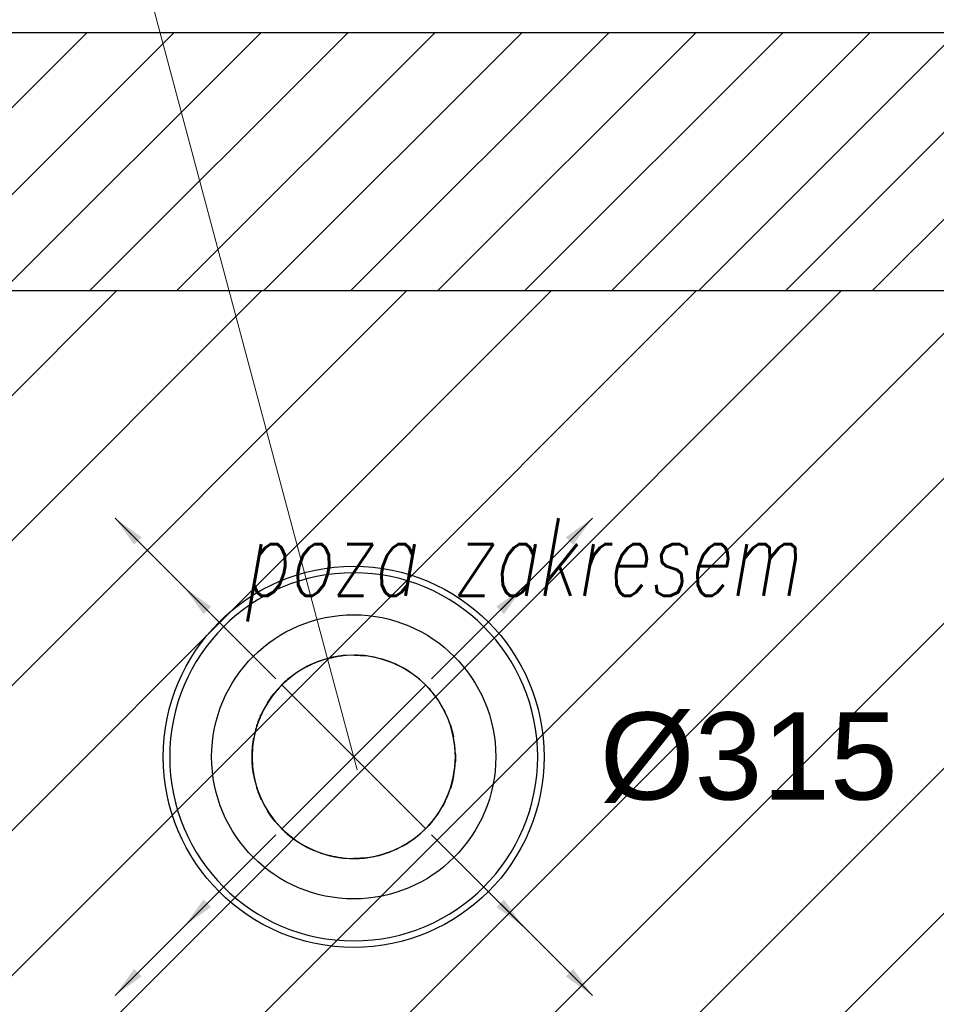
# Model space of a CAD drawing. Header units: millimetres. Extents: x -486876 to 553054, y -140324 to 834178.
# Tile 79 of 155: x -77010 to -75591, y 81982 to 83507. Entities that reach past the tile are written whole.
import ezdxf
from ezdxf.enums import TextEntityAlignment as Align

# ---------------------------------------------------------------- set-up
doc = ezdxf.new("R2010")
doc.units = ezdxf.units.MM
doc.linetypes.add('DASH2', pattern=[0.75, 0.5, -0.25])
for name, color, linetype, lineweight in [('_XREF', 252, 'DASH2', 13), ('IS_GAZ_WYMIAR', 7, 'Continuous', 20), ('IS_OPIS', 7, 'Continuous', 25), ('XREF$0$0-ARKUSZ-OPIS', 8, 'Continuous', 18), ('XREF$0$ściana nośna', 8, 'Continuous', 30)]:
    doc.layers.add(name, color=color, linetype=linetype, lineweight=lineweight)
for name, color, linetype in [('FLUID-N1', 5, 'Continuous'), ('FLUID-N1-130-ARRGR', 7, 'Continuous'), ('XREF$0$DRZWI', 8, 'Continuous'), ('XREF$0$WYPEŁNIENIA', 8, 'Continuous')]:
    doc.layers.add(name, color=color, linetype=linetype)
doc.styles.add('FDBES', font='simplex.shx')
doc.styles.add('SANPROJEKT', font='arial.ttf', dxfattribs={"height": 200})
doc.styles.add('XREF$0$APLUS', font='arial.ttf', dxfattribs={"width": 0.6})
doc.styles.add('XREF$0$Simplex 0.7 Italic', font='simplex.shx', dxfattribs={"width": 0.7, "oblique": 10})
doc.dimstyles.new('FDBES', dxfattribs={"dimscale": 50, "dimtxt": 4, "dimasz": 2.5, "dimexe": 0.8, "dimexo": 2, "dimgap": 1, "dimtad": 1, "dimdsep": 46, "dimtxsty": 'FDBES', "dimcen": 2.5, "dimclrd": 4, "dimclre": 5, "dimadec": 0, "dimazin": 0, "dimtfac": 1, "dimtmove": 0, "dimatfit": 3, "dimfxl": 1, "dimarcsym": 0})

# ---------------------------------------------------------------- blocks, each defined once
blk = doc.blocks.new('XREF')
at = {"layer": 'XREF$0$WYPEŁNIENIA'}
h = blk.add_hatch(dxfattribs=at)
h.set_pattern_fill('ANSI31', color=256, scale=3)
h.set_pattern_definition([(45, (-52999.899, 13162.694), (-6.7351921, 6.7351921), [])])
h.paths.add_polyline_path([(3567.22, 11289.37), (3507.62, 11289.37), (3507.62, 11249.37), (3567.22, 11249.37)])
h.paths.add_polyline_path([(3507.62, 11289.37), (3302.26, 11289.37), (3302.26, 11249.37), (3507.62, 11249.37)])
h.paths.add_polyline_path([(3796.56, 11289.37), (3567.22, 11289.37), (3567.22, 11249.37), (3766.56, 11249.37), (3766.56, 11216.34), (3796.56, 11216.34)])
h = blk.add_hatch(dxfattribs=at)
h.set_pattern_fill('ANSI31', color=256, scale=5)
h.set_pattern_definition([(45, (-28088.064, -1137.435), (-11.22532, 11.22532), [])])
h.paths.add_polyline_path([(3507.62, 11249.37), (3302.26, 11249.37), (3291.28, 11249.37, -0.340372), (3215.64, 11191.14), (3215.64, 11185.59), (3212.85, 11185.59), (3212.85, 11249.37), (3207.26, 11249.37), (3201.56, 11249.37), (3201.56, 11060.83), (3456.22, 11060.83), (3456.22, 11074.33), (3456.22, 11118.49), (3507.62, 11118.49)])
h.paths.add_polyline_path([(3766.56, 11249.37), (3507.62, 11249.37), (3507.62, 11118.49), (3555.71, 11118.49), (3555.71, 11074.33), (3507.62, 11074.33), (3507.62, 11060.83), (3766.56, 11060.83), (3766.56, 11096.65), (3766.56, 11216.34)])
h.paths.add_polyline_path([(3571.08, 11127.38), (3697.5, 11127.38), (3697.5, 11083.21), (3571.08, 11083.21)], flags=16)
h.paths.add_polyline_path([(3507.62, 11074.33), (3456.22, 11074.33), (3456.22, 11060.83), (3507.62, 11060.83)], flags=17)
h.paths.add_polyline_path([(3575.22, 11093.38), (3613.36, 11093.38), (3617.14, 11120.3), (3579, 11120.3)], flags=8)
h.paths.add_polyline_path([(3615.95, 11109.61), (3693.87, 11109.61), (3695.97, 11124.56), (3618.05, 11124.56)], flags=8)
h.paths.add_polyline_path([(3615.46, 11086.76), (3678.55, 11086.76), (3681.36, 11106.78), (3618.27, 11106.78)], flags=8)
at = {"layer": 'XREF$0$ściana nośna'}
for p, q in [((3302.26, 11289.37), (3796.56, 11289.37)), ((3302.26, 11249.37), (3766.56, 11249.37))]:
    blk.add_line(p, q, dxfattribs=at)
at = {"style": 'XREF$0$APLUS'}
blk.add_attdef('165', text='', height=12.94, rotation=90, dxfattribs=at).set_placement((5850.28, 4086.91), align=Align.TOP_CENTER)
blk.add_attdef('70', text='', height=12.94, rotation=90, dxfattribs=at).set_placement((5846.74, 4087.03), align=Align.BOTTOM_CENTER)
at = {"layer": 'XREF$0$0-ARKUSZ-OPIS', "style": 'XREF$0$Simplex 0.7 Italic', "oblique": 10, "width": 0.7}
blk.add_text('poza zakresem', height=12, dxfattribs=at).set_placement((3353.36, 11202.12))
at = {"layer": 'XREF$0$DRZWI', "style": 'XREF$0$APLUS'}
for tag, height, p in [('90', 10.59, (3968.05, 17970.78)), ('90', 10.59, (4273.69, 17907.63)), ('90', 10.59, (4647.11, 17907.63)), ('90', 10.59, (4995.74, 17907.63)), ('90', 10.59, (5345.01, 17907.63)), ('90', 8.24, (3625.86, 17450.53)), ('90', 8.24, (4282.58, 17436.64)), ('90', 8.24, (4577.82, 17436.64)), ('90', 8.24, (5003.12, 17436.64)), ('90', 8.24, (5300.95, 17436.64)), ('90', 8.24, (5625.63, 17350.96)), ('110', 12.94, (3772.73, 10725.01)), ('100', 12.94, (3763.85, 10003.38)), ('90', 10.59, (3383.41, 9921.97)), ('83', 10.59, (4118.73, 4184.03))]:
    blk.add_attdef(tag, text='', height=height, dxfattribs=at).set_placement(p, align=Align.BOTTOM_CENTER)
for tag, height, p in [('200', 10.59, (3967.95, 17967.89)), ('200', 10.59, (4273.59, 17904.74)), ('200', 10.59, (4647.01, 17904.74)), ('200', 10.59, (4995.64, 17904.74)), ('200', 10.59, (5344.91, 17904.74)), ('200', 8.24, (3625.86, 17448.28)), ('200', 8.24, (4282.58, 17434.39)), ('200', 8.24, (4577.82, 17434.39)), ('200', 8.24, (5003.12, 17434.39)), ('200', 8.24, (5300.95, 17434.39)), ('200', 8.24, (5625.63, 17348.71)), ('210', 12.94, (3772.6, 10721.48)), ('200', 12.94, (3763.85, 9999.84)), ('200', 10.59, (3383.31, 9919.08)), ('178', 10.59, (4118.62, 4181.14))]:
    blk.add_attdef(tag, text='', height=height, dxfattribs=at).set_placement(p, align=Align.TOP_CENTER)
for tag, height, p in [('205', 10.59, (4204.92, 17787.31)), ('210', 10.59, (5722.65, 17787.31)), ('210', 12.94, (4602.86, 17776.83)), ('210', 12.94, (4951.5, 17776.83)), ('210', 12.94, (5300.98, 17776.83)), ('210', 12.94, (4044.07, 17776.19)), ('210', 12.94, (3579.16, 17557.04)), ('210', 12.94, (3935.88, 17557.04)), ('210', 12.94, (4219.13, 17557.04)), ('210', 12.94, (4633.7, 17557.04)), ('210', 12.94, (4958.43, 17557.04)), ('210', 12.94, (5356.84, 17557.04)), ('210', 12.94, (5615.9, 17557.04)), ('200', 11.76, (4716.1, 10187.15)), ('200', 11.76, (4936.97, 10128.95)), ('200', 11.76, (5363.02, 10117.1)), ('210', 13.53, (3475.75, 9987.9)), ('170', 11.76, (4209.38, 4035.73))]:
    blk.add_attdef(tag, text='', height=height, rotation=90, dxfattribs=at).set_placement(p, align=Align.TOP_CENTER)
for tag, height, p in [('100', 10.59, (5719.75, 17787.41)), ('96', 10.59, (4202.03, 17787.41)), ('100', 12.94, (4599.33, 17776.96)), ('100', 12.94, (4947.96, 17776.96)), ('100', 12.94, (5297.45, 17776.96)), ('100', 12.94, (4040.53, 17776.32)), ('100', 12.94, (3575.63, 17557.16)), ('100', 12.94, (3932.34, 17557.16)), ('100', 12.94, (4215.59, 17557.16)), ('100', 12.94, (4630.17, 17557.16)), ('100', 12.94, (4954.89, 17557.16)), ('100', 12.94, (5353.3, 17557.16)), ('100', 12.94, (5612.36, 17557.16)), ('90', 11.76, (4712.89, 10187.26)), ('90', 11.76, (4933.75, 10129.07)), ('90', 11.76, (5359.81, 10117.21)), ('120', 13.53, (3472.06, 9987.9)), ('90', 11.76, (4206.17, 4035.84))]:
    blk.add_attdef(tag, text='', height=height, rotation=90, dxfattribs=at).set_placement(p, align=Align.BOTTOM_CENTER)
blk = doc.blocks.new('*U575')
at = {"color": 3, "linetype": 'Continuous', "lineweight": -3}
for p, q in [((-110.7, 110.7), (110.5, -110.5)), ((110.7, 110.7), (-110.5, -110.5))]:
    blk.add_line(p, q, dxfattribs=at)
at = {"color": 0, "linetype": 'ByBlock', "lineweight": -2}
for major_axis, end_param in [((-30.7, 154.5), 0.100749), ((6.9, 157.4), 0.105015), ((41.5, 151.9), 0.070169), ((-68.6, 141.8), 0.067763), ((73.3, 139.4), 0.028501), ((-100.6, 121.2), 0.046424), ((151.8, 42.1), 0.023324), ((-157.3, 8.2), 0.0513), ((-155.3, -26.4), 0.076007), ((-145.6, -60), 0.095946), ((139.2, -73.7), 0.05232), ((-127.1, -93), 0.111841), ((114.9, -107.7), 0.089072), ((-100, -121.7), 0.081463), ((87.7, -130.8), 0.081185), ((-65.9, -143), 0.044233), ((56.7, -147), 0.063923), ((-11.9, -157), 0.075804), ((0, -157.5), 0.048848), ((22.9, -155.8), 0.038134)]:
    blk.add_ellipse((0, 0), major_axis=major_axis, ratio=1, start_param=0, end_param=end_param, dxfattribs=at)
at = {"color": 0, "linetype": 'ByBlock', "lineweight": -2, "extrusion": (0, 0, -1)}
for major_axis, end_param in [((-46.1, 150.6), 0.100749), ((-41.5, 151.9), 0.070169), ((-9.7, 157.2), 0.061441), ((-6.9, 157.4), 0.043575), ((0, 157.5), 0.043575), ((0, 157.5), 0.043575), ((30.7, 154.5), 0.070169), ((30.7, 154.5), 0.070169), ((-78, 136.8), 0.067763), ((-73.3, 139.4), 0.028501), ((69.3, 141.4), 0.028501), ((69.3, 141.4), 0.028501), ((-106.1, 116.4), 0.046424), ((150.7, 45.6), 0.023324), ((-157.5, 0.2), 0.0513), ((-152.8, -38.1), 0.076007), ((-139.2, -73.7), 0.095946), ((-139.2, -73.7), 0.05232), ((142.9, -66.3), 0.05232), ((142.9, -66.3), 0.05232), ((-115.9, -106.6), 0.111841), ((-115.9, -106.6), 0.079977), ((124.1, -97), 0.089072), ((124.1, -97), 0.079977), ((-89.8, -129.4), 0.081463), ((-89.8, -129.4), 0.065141), ((98, -123.3), 0.081185), ((98, -123.3), 0.065141), ((-59.5, -145.8), 0.044233), ((-59.5, -145.8), 0.044233), ((65.9, -143), 0.063923), ((65.9, -143), 0.044233), ((7.7, -157.3), 0.124652), ((7.7, -157.3), 0.097697), ((28.8, -154.8), 0.038134)]:
    blk.add_ellipse((0, 0), major_axis=major_axis, ratio=1, start_param=0, end_param=end_param, dxfattribs=at)
blk = doc.blocks.new('*U574')
at = {"color": 14, "linetype": 'Continuous', "lineweight": -2, "extrusion": (1, 6.02147e-17, 5.34045e-17)}
blk.add_ellipse((0, 0), major_axis=(0, 156.2, -20.3), ratio=1, start_param=0, end_param=0.122152, dxfattribs=at)
at = {"color": 14, "linetype": 'Continuous', "lineweight": -2, "extrusion": (1, 6.03535e-17, 6.85151e-17)}
blk.add_ellipse((0, 0), major_axis=(0, 156.4, 18.9), ratio=1, start_param=0, end_param=0.118595, dxfattribs=at)
at = {"color": 14, "linetype": 'Continuous', "lineweight": -2, "extrusion": (-1, 1.88587e-30, -6.12323e-17)}
blk.add_ellipse((0, 0), major_axis=(0, 151.8, -42.1), ratio=1, start_param=0, end_param=0.023324, dxfattribs=at)
at = {"color": 14, "linetype": 'Continuous', "lineweight": -2, "extrusion": (1, 5.3116e-17, 4.04692e-17)}
blk.add_ellipse((0, 0), major_axis=(0, 146.7, -57.3), ratio=1, start_param=0, end_param=0.099249, dxfattribs=at)
at = {"color": 14, "linetype": 'Continuous', "lineweight": -2, "extrusion": (1, 5.23973e-17, 8.27482e-17)}
blk.add_ellipse((0, 0), major_axis=(0, 145.7, 59.8), ratio=1, start_param=0, end_param=0.086049, dxfattribs=at)
at = {"color": 14, "linetype": 'Continuous', "lineweight": -2, "extrusion": (-1, -7.61128e-31, -6.12323e-17)}
blk.add_ellipse((0, 0), major_axis=(0, 139.2, 73.7), ratio=1, start_param=0, end_param=0.05232, dxfattribs=at)
at = {"color": 14, "linetype": 'Continuous', "lineweight": -2, "extrusion": (1, 4.04908e-17, 3.22523e-17)}
blk.add_ellipse((0, 0), major_axis=(0, 128.1, -91.7), ratio=1, start_param=0, end_param=0.107526, dxfattribs=at)
at = {"color": 14, "linetype": 'Continuous', "lineweight": -2, "extrusion": (1, 3.96614e-17, 9.04818e-17)}
blk.add_ellipse((0, 0), major_axis=(0, 126.8, 93.5), ratio=1, start_param=0, end_param=0.114502, dxfattribs=at)
at = {"color": 14, "linetype": 'Continuous', "lineweight": -2, "extrusion": (-1, 2.40356e-31, -6.12323e-17)}
blk.add_ellipse((0, 0), major_axis=(0, 114.9, 107.7), ratio=1, start_param=0, end_param=0.089072, dxfattribs=at)
at = {"color": 14, "linetype": 'Continuous', "lineweight": -2, "extrusion": (1, 2.56416e-17, 3.1023e-17)}
blk.add_ellipse((0, 0), major_axis=(0, 101.9, -120.1), ratio=1, start_param=0, end_param=0.111671, dxfattribs=at)
at = {"color": 14, "linetype": 'Continuous', "lineweight": -2, "extrusion": (-1, 3.45127e-31, -6.12323e-17)}
blk.add_ellipse((0, 0), major_axis=(0, 87.7, 130.8), ratio=1, start_param=0, end_param=0.081185, dxfattribs=at)
at = {"color": 14, "linetype": 'Continuous', "lineweight": -2, "extrusion": (1, 2.2378e-17, 9.07193e-17)}
blk.add_ellipse((0, 0), major_axis=(0, 95.2, 125.5), ratio=1, start_param=0, end_param=0.089791, dxfattribs=at)
at = {"color": 14, "linetype": 'Continuous', "lineweight": -2, "extrusion": (1, 1.24009e-17, 3.66243e-17)}
blk.add_ellipse((0, 0), major_axis=(0, 70.9, -140.6), ratio=1, start_param=0, end_param=0.103979, dxfattribs=at)
at = {"color": 14, "linetype": 'Continuous', "lineweight": -2, "extrusion": (-1, 1.57156e-31, -6.12323e-17)}
blk.add_ellipse((0, 0), major_axis=(0, 73.3, -139.4), ratio=1, start_param=0, end_param=0.028501, dxfattribs=at)
at = {"color": 14, "linetype": 'Continuous', "lineweight": -2, "extrusion": (-1, -1.04771e-31, -6.12323e-17)}
blk.add_ellipse((0, 0), major_axis=(0, 56.7, 147), ratio=1, start_param=0, end_param=0.063923, dxfattribs=at)
at = {"color": 14, "linetype": 'Continuous', "lineweight": -2, "extrusion": (1, 9.72741e-18, 8.36156e-17)}
blk.add_ellipse((0, 0), major_axis=(0, 62.8, 144.4), ratio=1, start_param=0, end_param=0.097143, dxfattribs=at)
at = {"color": 14, "linetype": 'Continuous', "lineweight": -2, "extrusion": (1, 3.25707e-18, 4.74908e-17)}
blk.add_ellipse((0, 0), major_axis=(0, 36.3, -153.3), ratio=1, start_param=0, end_param=0.08426, dxfattribs=at)
at = {"color": 14, "linetype": 'Continuous', "lineweight": -2, "extrusion": (-1, -4.31408e-32, -6.12323e-17)}
blk.add_ellipse((0, 0), major_axis=(0, 41.5, -151.9), ratio=1, start_param=0, end_param=0.070169, dxfattribs=at)
at = {"color": 14, "linetype": 'Continuous', "lineweight": -2, "extrusion": (-1, 9.24446e-33, -6.12323e-17)}
blk.add_ellipse((0, 0), major_axis=(0, 22.9, 155.8), ratio=1, start_param=0, end_param=0.038134, dxfattribs=at)
at = {"color": 14, "linetype": 'Continuous', "lineweight": -2, "extrusion": (1, 1.7571e-18, 7.1455e-17)}
blk.add_ellipse((0, 0), major_axis=(0, 26.7, 155.2), ratio=1, start_param=0, end_param=0.340437, dxfattribs=at)
at = {"color": 14, "linetype": 'Continuous', "lineweight": -2, "extrusion": (-1, 7.54747e-49, -6.12323e-17)}
blk.add_ellipse((0, 0), major_axis=(0, 0, 157.5), ratio=1, start_param=0, end_param=0.048848, dxfattribs=at)
at = {"color": 14, "linetype": 'Continuous', "lineweight": -2, "extrusion": (-1, -6.93335e-33, -6.12323e-17)}
blk.add_ellipse((0, 0), major_axis=(0, 6.9, -157.4), ratio=1, start_param=0, end_param=0.105015, dxfattribs=at)
at = {"color": 14, "linetype": 'Continuous', "lineweight": -2, "extrusion": (-1, 5.3926e-33, -6.12323e-17)}
blk.add_ellipse((0, 0), major_axis=(0, -11.9, 157), ratio=1, start_param=0, end_param=0.075804, dxfattribs=at)
at = {"color": 14, "linetype": 'Continuous', "lineweight": -2, "extrusion": (-1, -4.93038e-32, -6.12323e-17)}
blk.add_ellipse((0, 0), major_axis=(0, -30.7, -154.5), ratio=1, start_param=0, end_param=0.100749, dxfattribs=at)
at = {"color": 14, "linetype": 'Continuous', "lineweight": -2, "extrusion": (1, 5.94942e-18, 7.9368e-17)}
blk.add_ellipse((0, 0), major_axis=(0, -49.1, -149.7), ratio=1, start_param=0, end_param=0.08426, dxfattribs=at)
at = {"color": 14, "linetype": 'Continuous', "lineweight": -2, "extrusion": (1, 5.79897e-18, 4.33031e-17)}
blk.add_ellipse((0, 0), major_axis=(0, -48.5, 149.9), ratio=1, start_param=0, end_param=0.097143, dxfattribs=at)
at = {"color": 14, "linetype": 'Continuous', "lineweight": -2, "extrusion": (-1, 2.77334e-32, -6.12323e-17)}
blk.add_ellipse((0, 0), major_axis=(0, -65.9, 143), ratio=1, start_param=0, end_param=0.044233, dxfattribs=at)
at = {"color": 14, "linetype": 'Continuous', "lineweight": -2, "extrusion": (-1, 4.62223e-32, -6.12323e-17)}
blk.add_ellipse((0, 0), major_axis=(0, -68.6, -141.8), ratio=1, start_param=0, end_param=0.067763, dxfattribs=at)
at = {"color": 14, "linetype": 'Continuous', "lineweight": -2, "extrusion": (1, 1.7874e-17, 8.90709e-17)}
blk.add_ellipse((0, 0), major_axis=(0, -85.1, -132.5), ratio=1, start_param=0, end_param=0.103979, dxfattribs=at)
at = {"color": 14, "linetype": 'Continuous', "lineweight": -2, "extrusion": (1, 1.72435e-17, 3.36911e-17)}
blk.add_ellipse((0, 0), major_axis=(0, -83.6, 133.5), ratio=1, start_param=0, end_param=0.089791, dxfattribs=at)
at = {"color": 14, "linetype": 'Continuous', "lineweight": -2, "extrusion": (-1, 4.12919e-31, -6.12323e-17)}
blk.add_ellipse((0, 0), major_axis=(0, -100, 121.7), ratio=1, start_param=0, end_param=0.081463, dxfattribs=at)
at = {"color": 14, "linetype": 'Continuous', "lineweight": -2, "extrusion": (-1, -6.40949e-31, -6.12323e-17)}
blk.add_ellipse((0, 0), major_axis=(0, -100.6, -121.2), ratio=1, start_param=0, end_param=0.046424, dxfattribs=at)
at = {"color": 14, "linetype": 'Continuous', "lineweight": -2, "extrusion": (1, 3.24561e-17, 9.17932e-17)}
blk.add_ellipse((0, 0), major_axis=(0, -114.7, -108), ratio=1, start_param=0, end_param=0.111671, dxfattribs=at)
at = {"color": 14, "linetype": 'Continuous', "lineweight": -2, "extrusion": (1, 3.27854e-17, 3.06931e-17)}
blk.add_ellipse((0, 0), major_axis=(0, -115.2, 107.4), ratio=1, start_param=0, end_param=0.114502, dxfattribs=at)
at = {"color": 14, "linetype": 'Continuous', "lineweight": -2, "extrusion": (-1, 1.95366e-30, -6.12323e-17)}
blk.add_ellipse((0, 0), major_axis=(0, -127.1, 93), ratio=1, start_param=0, end_param=0.111841, dxfattribs=at)
at = {"color": 14, "linetype": 'Continuous', "lineweight": -2, "extrusion": (1, 4.64476e-17, 8.74376e-17)}
blk.add_ellipse((0, 0), major_axis=(0, -137.2, -77.4), ratio=1, start_param=0, end_param=0.107526, dxfattribs=at)
at = {"color": 14, "linetype": 'Continuous', "lineweight": -2, "extrusion": (-1, -1.31888e-30, -6.12323e-17)}
blk.add_ellipse((0, 0), major_axis=(0, -145.6, 60), ratio=1, start_param=0, end_param=0.095946, dxfattribs=at)
at = {"color": 14, "linetype": 'Continuous', "lineweight": -2, "extrusion": (1, 4.8391e-17, 3.63043e-17)}
blk.add_ellipse((0, 0), major_axis=(0, -140, 72.1), ratio=1, start_param=0, end_param=0.086049, dxfattribs=at)
at = {"color": 14, "linetype": 'Continuous', "lineweight": -2, "extrusion": (1, 5.67686e-17, 7.71509e-17)}
blk.add_ellipse((0, 0), major_axis=(0, -151.7, -42.5), ratio=1, start_param=0, end_param=0.099249, dxfattribs=at)
at = {"color": 14, "linetype": 'Continuous', "lineweight": -2, "extrusion": (-1, -1.45754e-30, -6.12323e-17)}
blk.add_ellipse((0, 0), major_axis=(0, -155.3, 26.4), ratio=1, start_param=0, end_param=0.076007, dxfattribs=at)
at = {"color": 14, "linetype": 'Continuous', "lineweight": -2, "extrusion": (1, 5.78097e-17, 4.7166e-17)}
blk.add_ellipse((0, 0), major_axis=(0, -153, 37.2), ratio=1, start_param=0, end_param=0.118595, dxfattribs=at)
at = {"color": 14, "linetype": 'Continuous', "lineweight": -2, "extrusion": (1, 6.12292e-17, 6.16684e-17)}
blk.add_ellipse((0, 0), major_axis=(0, -157.5, -1.1), ratio=1, start_param=0, end_param=0.122152, dxfattribs=at)
at = {"color": 14, "linetype": 'Continuous', "lineweight": -2, "extrusion": (-1, -1.80036e-30, -6.12323e-17)}
blk.add_ellipse((0, 0), major_axis=(0, -157.3, -8.2), ratio=1, start_param=0, end_param=0.0513, dxfattribs=at)
blk = doc.blocks.new('*U573')
at = {"color": 0, "linetype": 'ByBlock', "lineweight": -2}
for major_axis in [(295, 0), (220, 0)]:
    blk.add_ellipse((0, 0), major_axis=major_axis, ratio=1, dxfattribs=at)
at = {"color": 0, "linetype": 'ByBlock', "lineweight": -2, "extrusion": (0, 0, -1)}
for major_axis in [(-285, 0), (-157.5, 0)]:
    blk.add_ellipse((0, 0), major_axis=major_axis, ratio=1, dxfattribs=at)
at = {"color": 0, "linetype": 'ByBlock', "lineweight": -2}
for start_param, end_param in [(-3.140157, 2.972732), (2.972732, 3.143029)]:
    blk.add_ellipse((0, 0), major_axis=(157.5, 0), ratio=1, start_param=start_param, end_param=end_param, dxfattribs=at)
at = {"color": 14, "linetype": 'Continuous', "lineweight": -2, "extrusion": (0, 0, -1)}
for major_axis, end_param in [((-37.2, 153), 0.118595), ((-37.2, 153), 0.118595), ((1.1, 157.5), 0.122152), ((1.1, 157.5), 0.122152), ((-72.1, 140), 0.086049), ((-72.1, 140), 0.086049), ((42.5, 151.7), 0.099249), ((42.5, 151.7), 0.099249), ((-107.4, 115.2), 0.114502), ((-107.4, 115.2), 0.114502), ((77.4, 137.2), 0.107526), ((77.4, 137.2), 0.107526), ((108, 114.7), 0.111671), ((108, 114.7), 0.111671), ((-133.5, 83.6), 0.089791), ((-133.5, 83.6), 0.089791), ((132.5, 85.1), 0.103979), ((132.5, 85.1), 0.103979), ((-149.9, 48.5), 0.097143), ((-149.9, 48.5), 0.097143), ((149.7, 49.1), 0.08426), ((149.7, 49.1), 0.08426), ((-157.5, 0), 0.170218), ((-157.5, 0), 0.170218), ((-155.2, -26.7), 0.170218), ((-155.2, -26.7), 0.170218), ((153.3, -36.3), 0.08426), ((153.3, -36.3), 0.08426), ((-144.4, -62.8), 0.097143), ((-144.4, -62.8), 0.097143), ((140.6, -70.9), 0.103979), ((140.6, -70.9), 0.103979), ((-125.5, -95.2), 0.089791), ((-125.5, -95.2), 0.089791), ((120.1, -101.9), 0.111671), ((120.1, -101.9), 0.111671), ((-93.5, -126.8), 0.114502), ((-93.5, -126.8), 0.114502), ((91.7, -128.1), 0.107526), ((91.7, -128.1), 0.107526), ((-59.8, -145.7), 0.086049), ((-59.8, -145.7), 0.086049), ((57.3, -146.7), 0.099249), ((57.3, -146.7), 0.099249), ((-18.9, -156.4), 0.118595), ((-18.9, -156.4), 0.118595), ((20.3, -156.2), 0.122152), ((20.3, -156.2), 0.122152)]:
    blk.add_ellipse((0, 0), major_axis=major_axis, ratio=1, start_param=0, end_param=end_param, dxfattribs=at)
blk = doc.blocks.new('*U557')
at = {"color": 7}
blk.add_leader([(-141.4, -141.4), (0, 0)], dimstyle='FDBES', override={"dimscale": 20, "dimclrd": 7}, dxfattribs=at)
blk = doc.blocks.new('*U558')
at = {"color": 7}
blk.add_leader([(141.4, -141.4), (0, 0)], dimstyle='FDBES', override={"dimscale": 20, "dimclrd": 7}, dxfattribs=at)
blk = doc.blocks.new('*U559')
at = {"color": 7}
blk.add_leader([(-141.4, 141.4), (0, 0)], dimstyle='FDBES', override={"dimscale": 20, "dimclrd": 7}, dxfattribs=at)
blk = doc.blocks.new('*U560')
at = {"color": 7}
blk.add_leader([(141.4, 141.4), (0, 0)], dimstyle='FDBES', override={"dimscale": 20, "dimclrd": 7}, dxfattribs=at)
blk = doc.blocks.new('*U566')
at = {"color": 7}
blk.add_leader([(141.4, 141.4), (0, 0)], dimstyle='FDBES', override={"dimscale": 20, "dimclrd": 7}, dxfattribs=at)
blk = doc.blocks.new('*U567')
at = {"color": 7}
blk.add_leader([(-141.4, 141.4), (0, 0)], dimstyle='FDBES', override={"dimscale": 20, "dimclrd": 7}, dxfattribs=at)
blk = doc.blocks.new('*U568')
at = {"color": 7}
blk.add_leader([(141.4, -141.4), (0, 0)], dimstyle='FDBES', override={"dimscale": 20, "dimclrd": 7}, dxfattribs=at)
blk = doc.blocks.new('*U569')
at = {"color": 7}
blk.add_leader([(-141.4, -141.4), (0, 0)], dimstyle='FDBES', override={"dimscale": 20, "dimclrd": 7}, dxfattribs=at)

msp = doc.modelspace()

# ---------------------------------------------------------------- linework, layer by layer
at = {"layer": 'IS_GAZ_WYMIAR'}
msp.add_line((-76950.38771, 84077.17279, 250), (-76487.61425, 82345.381, 250), dxfattribs=at)

# ---------------------------------------------------------------- block references
at = {"layer": '_XREF', "xscale": 10, "yscale": 10, "zscale": 10}
msp.add_blockref('XREF', (-110198.46986, -29406.42919), dxfattribs=at)
at = {"layer": 'FLUID-N1', "color": 5, "linetype": 'Continuous'}
msp.add_blockref('*U573', (-76492.9587, 82365.381, 500), dxfattribs=at)
at = {"layer": 'FLUID-N1', "color": 5, "linetype": 'Continuous', "extrusion": (-1, 0, 6.12323e-17), "rotation": 90}
msp.add_blockref('*U574', (-82365.381, 250, 76492.9587), dxfattribs=at)
at = {"layer": 'FLUID-N1', "color": 5, "linetype": 'Continuous', "extrusion": (0, 0, -1), "rotation": 90}
msp.add_blockref('*U575', (76492.9587, 82365.381), dxfattribs=at)
at = {"layer": 'FLUID-N1-130-ARRGR'}
for name, p in [('*U567', (-76721.16938, 82593.59168, 1010)), ('*U566', (-76264.74802, 82593.59168, 1010)), ('*U569', (-76721.16938, 82137.17032, 1010)), ('*U568', (-76264.74802, 82137.17032, 1010))]:
    msp.add_blockref(name, p, dxfattribs=at)
at = {"layer": 'FLUID-N1-130-ARRGR', "rotation": 90}
for name, p in [('*U560', (-76613.66938, 82486.09168, -20)), ('*U558', (-76372.24802, 82486.09168, -20)), ('*U559', (-76613.66938, 82244.67032, -20)), ('*U557', (-76372.24802, 82244.67032, -20))]:
    msp.add_blockref(name, p, dxfattribs=at)

# ---------------------------------------------------------------- texts
at = {"layer": 'IS_OPIS', "insert": (-76111.75369, 82434.21939), "char_height": 135, "width": 271.7817329, "attachment_point": 1, "style": 'SANPROJEKT'}
msp.add_mtext('%%c315', dxfattribs=at)

doc.saveas('drawing.dxf')
